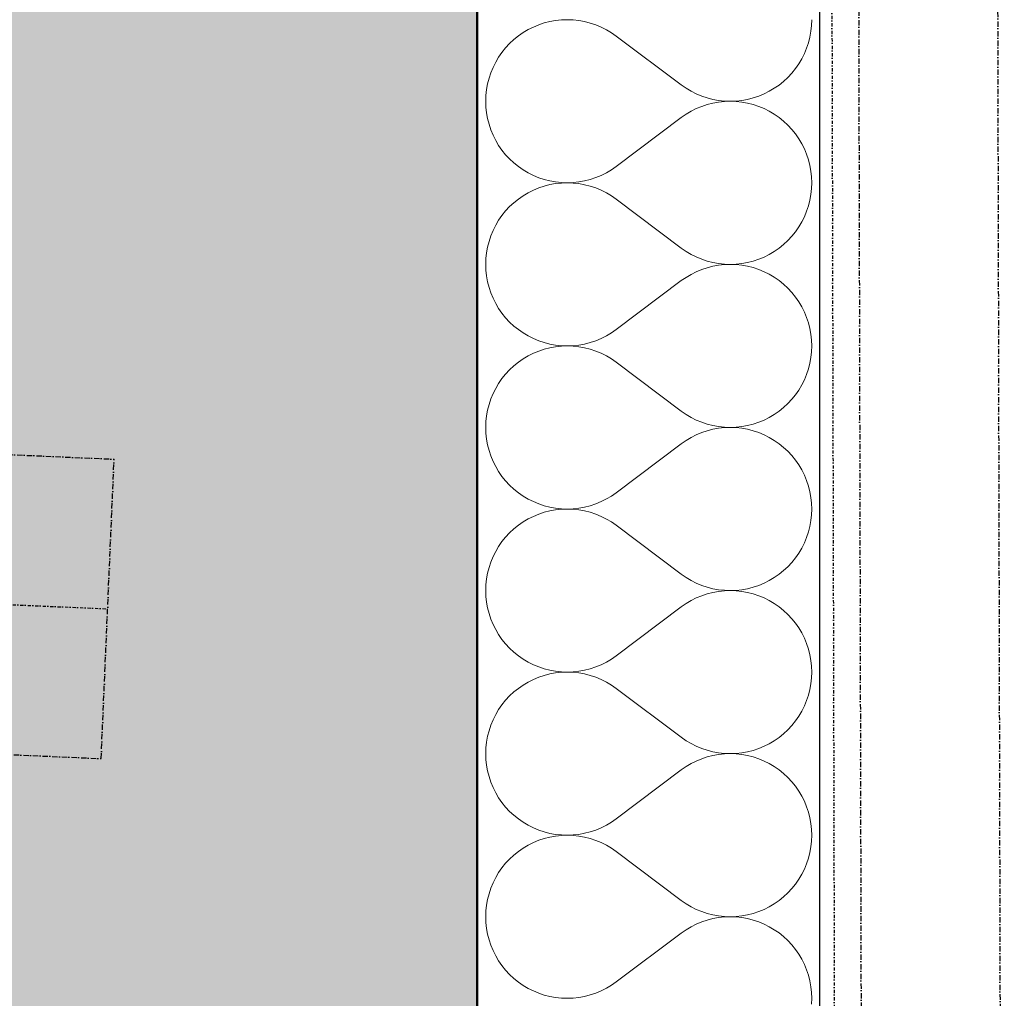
# Model space of a CAD drawing. Header units: millimetres. Extents: x -24674 to 2959, y -2716 to 20653.
# Tile 114 of 161: x -536 to -76, y 5105 to 5562. Entities that reach past the tile are written whole.
import ezdxf

# ---------------------------------------------------------------- set-up
doc = ezdxf.new("R2010")
doc.units = ezdxf.units.MM
doc.header["$MEASUREMENT"] = 0
for name, pattern in [('Wipeout_Contour', [1000, 0, -1000]), ('Čerchovaná M', [4.5, 2.5, -0.85, 0.3, -0.85]), ('Čerchovaná S', [3.5, 1.5, -0.85, 0.3, -0.85])]:
    doc.linetypes.add(name, pattern=pattern)
for name, color, linetype in [('9._POHLED ZÁPADNÍ_1_Nové_Konstrukce - krov', 7, 'Continuous'), ('9._POHLED ZÁPADNÍ_1_Nové_Konstrukce - nosné', 7, 'Continuous'), ('9._POHLED ZÁPADNÍ_1_Nové_Výplně - Povrchové', 7, 'Continuous'), ('9._POHLED ZÁPADNÍ_1_Nové_Výplně – Řezové', 7, 'Continuous'), ('9._POHLED ZÁPADNÍ_1_VÝTAH VAR 1', 7, 'Continuous')]:
    doc.layers.add(name, color=color, linetype=linetype)

# ---------------------------------------------------------------- blocks, each defined once
blk = doc.blocks.new('*X22', base_point=(-27719.5, -6043.99))
at = {"layer": '9._POHLED ZÁPADNÍ_1_Nové_Výplně – Řezové', "color": 21, "linetype": 'Continuous', "lineweight": 20, "true_color": 0xffaaaa}
for p, q in [((-256.93, 5554.29), (-226.46, 5531.43)), ((-256.93, 5493.33), (-226.46, 5516.19)), ((-256.93, 5478.1), (-226.46, 5455.24)), ((-256.93, 5417.14), (-226.46, 5440)), ((-256.93, 5401.9), (-226.46, 5379.05)), ((-256.93, 5340.95), (-226.46, 5363.81)), ((-256.93, 5325.71), (-226.46, 5302.86)), ((-256.93, 5264.76), (-226.46, 5287.62)), ((-256.93, 5249.52), (-226.46, 5226.67)), ((-256.93, 5188.57), (-226.46, 5211.43)), ((-256.93, 5173.33), (-226.46, 5150.48)), ((-256.93, 5112.38), (-226.46, 5135.24))]:
    blk.add_line(p, q, dxfattribs=at)
for centre, start, end in [((-279.79, 5523.81), 53.1301, 306.8699), ((-203.6, 5561.9), 233.1301, 0), ((-203.6, 5485.71), 0, 126.8699), ((-279.79, 5447.62), 53.1301, 306.8699), ((-203.6, 5485.71), 233.1301, 0), ((-203.6, 5409.52), 0, 126.8699), ((-279.79, 5371.43), 53.1301, 306.8699), ((-203.6, 5409.52), 233.1301, 0), ((-203.6, 5333.33), 0, 126.8699), ((-279.79, 5295.24), 53.1301, 306.8699), ((-203.6, 5333.33), 233.1301, 0), ((-203.6, 5257.14), 0, 126.8699), ((-279.79, 5219.05), 53.1301, 306.8699), ((-203.6, 5257.14), 233.1301, 0), ((-203.6, 5180.95), 0, 126.8699), ((-279.79, 5142.86), 53.1301, 306.8699), ((-203.6, 5180.95), 233.1301, 0), ((-203.6, 5104.76), 0, 126.8699), ((-203.6, 5104.76), 233.1301, 0)]:
    blk.add_arc(centre, 38.1, start, end, dxfattribs=at)
blk = doc.blocks.new('*X23', base_point=(-27719.5, -6043.99))
at = {"layer": '9._POHLED ZÁPADNÍ_1_Nové_Výplně – Řezové', "color": 21, "linetype": 'Continuous', "lineweight": 20, "true_color": 0xffaaaa}
for p, q in [((-293.08, 5559.51), (-295.6, 5558.47)), ((-290.5, 5560.37), (-293.08, 5559.51)), ((-287.87, 5561.04), (-290.5, 5560.37)), ((-285.19, 5561.52), (-287.87, 5561.04)), ((-282.48, 5561.81), (-285.19, 5561.52)), ((-279.76, 5561.9), (-282.48, 5561.81)), ((-277.05, 5561.81), (-279.76, 5561.9)), ((-274.34, 5561.51), (-277.05, 5561.81)), ((-271.66, 5561.03), (-274.34, 5561.51)), ((-269.03, 5560.35), (-271.66, 5561.03)), ((-266.45, 5559.49), (-269.03, 5560.35)), ((-263.93, 5558.45), (-266.45, 5559.49)), ((-165.89, 5556.48), (-165.6, 5559.19)), ((-165.6, 5559.19), (-165.5, 5561.9)), ((-300.37, 5555.87), (-302.61, 5554.31)), ((-298.03, 5557.25), (-300.37, 5555.87)), ((-295.6, 5558.47), (-298.03, 5557.25)), ((-261.5, 5557.23), (-263.93, 5558.45)), ((-259.16, 5555.84), (-261.5, 5557.23)), ((-256.93, 5554.29), (-259.16, 5555.84)), ((-166.37, 5553.8), (-165.89, 5556.48)), ((-306.72, 5550.76), (-308.57, 5548.76)), ((-304.73, 5552.61), (-306.72, 5550.76)), ((-302.61, 5554.31), (-304.73, 5552.61)), ((-256.93, 5554.29), (-226.46, 5531.43)), ((-167.91, 5548.59), (-167.05, 5551.17)), ((-167.05, 5551.17), (-166.37, 5553.8)), ((-310.28, 5546.65), (-311.83, 5544.41)), ((-308.57, 5548.76), (-310.28, 5546.65)), ((-170.17, 5543.64), (-168.95, 5546.07)), ((-168.95, 5546.07), (-167.91, 5548.59)), ((-313.22, 5542.07), (-314.44, 5539.64)), ((-311.83, 5544.41), (-313.22, 5542.07)), ((-173.11, 5539.07), (-171.56, 5541.3)), ((-171.56, 5541.3), (-170.17, 5543.64)), ((-315.48, 5537.13), (-316.34, 5534.55)), ((-314.44, 5539.64), (-315.48, 5537.13)), ((-176.67, 5534.96), (-174.81, 5536.95)), ((-174.81, 5536.95), (-173.11, 5539.07)), ((-317.01, 5531.91), (-317.5, 5529.23)), ((-316.34, 5534.55), (-317.01, 5531.91)), ((-226.46, 5531.43), (-224.22, 5529.88)), ((-183.02, 5529.85), (-180.78, 5531.4)), ((-180.78, 5531.4), (-178.66, 5533.11)), ((-178.66, 5533.11), (-176.67, 5534.96)), ((-317.5, 5529.23), (-317.79, 5526.53)), ((-224.22, 5529.88), (-221.88, 5528.48)), ((-221.88, 5528.48), (-219.45, 5527.27)), ((-219.45, 5527.27), (-216.94, 5526.22)), ((-190.3, 5526.2), (-187.79, 5527.24)), ((-187.79, 5527.24), (-185.36, 5528.46)), ((-185.36, 5528.46), (-183.02, 5529.85)), ((-317.79, 5526.53), (-317.88, 5523.81)), ((-317.88, 5523.81), (-317.79, 5521.09)), ((-216.94, 5526.22), (-214.36, 5525.36)), ((-214.36, 5522.26), (-216.94, 5521.4)), ((-214.36, 5525.36), (-211.72, 5524.69)), ((-211.72, 5522.93), (-214.36, 5522.26)), ((-211.72, 5524.69), (-209.05, 5524.2)), ((-209.05, 5523.42), (-211.72, 5522.93)), ((-209.05, 5524.2), (-206.34, 5523.91)), ((-206.34, 5523.71), (-209.05, 5523.42)), ((-206.34, 5523.91), (-203.62, 5523.81)), ((-203.62, 5523.81), (-206.34, 5523.71)), ((-203.62, 5523.81), (-200.9, 5523.9)), ((-200.9, 5523.71), (-203.62, 5523.81)), ((-200.9, 5523.9), (-198.2, 5524.19)), ((-198.2, 5523.42), (-200.9, 5523.71)), ((-198.2, 5524.19), (-195.52, 5524.68)), ((-195.52, 5522.94), (-198.2, 5523.42)), ((-195.52, 5524.68), (-192.88, 5525.35)), ((-192.88, 5522.27), (-195.52, 5522.94)), ((-192.88, 5525.35), (-190.3, 5526.2)), ((-190.3, 5521.41), (-192.88, 5522.27)), ((-317.79, 5521.09), (-317.5, 5518.39)), ((-317.5, 5518.39), (-317.01, 5515.71)), ((-224.22, 5517.74), (-226.46, 5516.19)), ((-221.88, 5519.13), (-224.22, 5517.74)), ((-219.45, 5520.35), (-221.88, 5519.13)), ((-216.94, 5521.4), (-219.45, 5520.35)), ((-187.79, 5520.37), (-190.3, 5521.41)), ((-185.36, 5519.16), (-187.79, 5520.37)), ((-183.02, 5517.77), (-185.36, 5519.16)), ((-180.78, 5516.22), (-183.02, 5517.77)), ((-317.01, 5515.71), (-316.34, 5513.07)), ((-316.34, 5513.07), (-315.48, 5510.49)), ((-256.93, 5493.33), (-226.46, 5516.19)), ((-178.66, 5514.51), (-180.78, 5516.22)), ((-176.67, 5512.66), (-178.66, 5514.51)), ((-315.48, 5510.49), (-314.44, 5507.98)), ((-174.81, 5510.67), (-176.67, 5512.66)), ((-173.11, 5508.55), (-174.81, 5510.67)), ((-171.56, 5506.32), (-173.11, 5508.55)), ((-314.44, 5507.98), (-313.22, 5505.55)), ((-313.22, 5505.55), (-311.83, 5503.21)), ((-170.17, 5503.98), (-171.56, 5506.32)), ((-168.95, 5501.55), (-170.17, 5503.98)), ((-311.83, 5503.21), (-310.28, 5500.97)), ((-310.28, 5500.97), (-308.57, 5498.85)), ((-167.91, 5499.03), (-168.95, 5501.55)), ((-308.57, 5498.85), (-306.72, 5496.86)), ((-306.72, 5496.86), (-304.73, 5495.01)), ((-304.73, 5495.01), (-302.61, 5493.3)), ((-167.05, 5496.45), (-167.91, 5499.03)), ((-166.37, 5493.82), (-167.05, 5496.45)), ((-302.61, 5493.3), (-300.37, 5491.75)), ((-300.37, 5491.75), (-298.03, 5490.37)), ((-298.03, 5490.37), (-295.6, 5489.15)), ((-263.93, 5489.17), (-261.5, 5490.39)), ((-261.5, 5490.39), (-259.16, 5491.78)), ((-259.16, 5491.78), (-256.93, 5493.33)), ((-165.89, 5491.14), (-166.37, 5493.82)), ((-165.6, 5488.43), (-165.89, 5491.14)), ((-295.6, 5489.15), (-293.08, 5488.11)), ((-293.08, 5488.11), (-290.5, 5487.25)), ((-290.5, 5487.25), (-287.87, 5486.58)), ((-287.87, 5486.58), (-285.19, 5486.1)), ((-285.19, 5485.33), (-287.87, 5484.85)), ((-285.19, 5486.1), (-282.48, 5485.81)), ((-282.48, 5485.62), (-285.19, 5485.33)), ((-282.48, 5485.81), (-279.76, 5485.71)), ((-279.76, 5485.71), (-282.48, 5485.62)), ((-279.76, 5485.71), (-277.05, 5485.81)), ((-277.05, 5485.62), (-279.76, 5485.71)), ((-277.05, 5485.81), (-274.34, 5486.11)), ((-274.34, 5485.32), (-277.05, 5485.62)), ((-274.34, 5486.11), (-271.66, 5486.59)), ((-271.66, 5484.84), (-274.34, 5485.32)), ((-271.66, 5486.59), (-269.03, 5487.27)), ((-269.03, 5487.27), (-266.45, 5488.13)), ((-266.45, 5488.13), (-263.93, 5489.17)), ((-165.5, 5485.71), (-165.6, 5488.43)), ((-165.6, 5483), (-165.5, 5485.71)), ((-298.03, 5481.06), (-300.37, 5479.68)), ((-295.6, 5482.28), (-298.03, 5481.06)), ((-293.08, 5483.32), (-295.6, 5482.28)), ((-290.5, 5484.18), (-293.08, 5483.32)), ((-287.87, 5484.85), (-290.5, 5484.18)), ((-269.03, 5484.16), (-271.66, 5484.84)), ((-266.45, 5483.3), (-269.03, 5484.16)), ((-263.93, 5482.26), (-266.45, 5483.3)), ((-261.5, 5481.04), (-263.93, 5482.26)), ((-259.16, 5479.65), (-261.5, 5481.04)), ((-165.89, 5480.29), (-165.6, 5483)), ((-304.73, 5476.42), (-306.72, 5474.57)), ((-302.61, 5478.12), (-304.73, 5476.42)), ((-300.37, 5479.68), (-302.61, 5478.12)), ((-256.93, 5478.1), (-259.16, 5479.65)), ((-256.93, 5478.1), (-226.46, 5455.24)), ((-167.05, 5474.98), (-166.37, 5477.61)), ((-166.37, 5477.61), (-165.89, 5480.29)), ((-308.57, 5472.57), (-310.28, 5470.46)), ((-306.72, 5474.57), (-308.57, 5472.57)), ((-168.95, 5469.88), (-167.91, 5472.4)), ((-167.91, 5472.4), (-167.05, 5474.98)), ((-311.83, 5468.22), (-313.22, 5465.88)), ((-310.28, 5470.46), (-311.83, 5468.22)), ((-171.56, 5465.11), (-170.17, 5467.45)), ((-170.17, 5467.45), (-168.95, 5469.88)), ((-314.44, 5463.45), (-315.48, 5460.94)), ((-313.22, 5465.88), (-314.44, 5463.45)), ((-174.81, 5460.76), (-173.11, 5462.88)), ((-173.11, 5462.88), (-171.56, 5465.11)), ((-316.34, 5458.36), (-317.01, 5455.72)), ((-315.48, 5460.94), (-316.34, 5458.36)), ((-178.66, 5456.92), (-176.67, 5458.77)), ((-176.67, 5458.77), (-174.81, 5460.76)), ((-317.01, 5455.72), (-317.5, 5453.04)), ((-226.46, 5455.24), (-224.22, 5453.68)), ((-224.22, 5453.68), (-221.88, 5452.29)), ((-185.36, 5452.27), (-183.02, 5453.66)), ((-183.02, 5453.66), (-180.78, 5455.21)), ((-180.78, 5455.21), (-178.66, 5456.92)), ((-317.79, 5450.34), (-317.88, 5447.62)), ((-317.5, 5453.04), (-317.79, 5450.34)), ((-221.88, 5452.29), (-219.45, 5451.07)), ((-219.45, 5451.07), (-216.94, 5450.03)), ((-216.94, 5450.03), (-214.36, 5449.17)), ((-214.36, 5449.17), (-211.72, 5448.5)), ((-211.72, 5448.5), (-209.05, 5448.01)), ((-198.2, 5448), (-195.52, 5448.49)), ((-195.52, 5448.49), (-192.88, 5449.16)), ((-192.88, 5449.16), (-190.3, 5450.01)), ((-190.3, 5450.01), (-187.79, 5451.05)), ((-187.79, 5451.05), (-185.36, 5452.27)), ((-317.88, 5447.62), (-317.79, 5444.9)), ((-317.79, 5444.9), (-317.5, 5442.2)), ((-219.45, 5444.16), (-221.88, 5442.94)), ((-216.94, 5445.21), (-219.45, 5444.16)), ((-214.36, 5446.07), (-216.94, 5445.21)), ((-211.72, 5446.74), (-214.36, 5446.07)), ((-209.05, 5447.23), (-211.72, 5446.74)), ((-209.05, 5448.01), (-206.34, 5447.72)), ((-206.34, 5447.52), (-209.05, 5447.23)), ((-206.34, 5447.72), (-203.62, 5447.62)), ((-203.62, 5447.62), (-206.34, 5447.52)), ((-203.62, 5447.62), (-200.9, 5447.71)), ((-200.9, 5447.52), (-203.62, 5447.62)), ((-200.9, 5447.71), (-198.2, 5448)), ((-198.2, 5447.23), (-200.9, 5447.52)), ((-195.52, 5446.75), (-198.2, 5447.23)), ((-192.88, 5446.08), (-195.52, 5446.75)), ((-190.3, 5445.22), (-192.88, 5446.08)), ((-187.79, 5444.18), (-190.3, 5445.22)), ((-185.36, 5442.97), (-187.79, 5444.18)), ((-317.5, 5442.2), (-317.01, 5439.52)), ((-317.01, 5439.52), (-316.34, 5436.88)), ((-256.93, 5417.14), (-226.46, 5440)), ((-224.22, 5441.55), (-226.46, 5440)), ((-221.88, 5442.94), (-224.22, 5441.55)), ((-183.02, 5441.58), (-185.36, 5442.97)), ((-180.78, 5440.03), (-183.02, 5441.58)), ((-178.66, 5438.32), (-180.78, 5440.03)), ((-316.34, 5436.88), (-315.48, 5434.3)), ((-176.67, 5436.47), (-178.66, 5438.32)), ((-174.81, 5434.48), (-176.67, 5436.47)), ((-315.48, 5434.3), (-314.44, 5431.79)), ((-314.44, 5431.79), (-313.22, 5429.36)), ((-173.11, 5432.36), (-174.81, 5434.48)), ((-171.56, 5430.13), (-173.11, 5432.36)), ((-170.17, 5427.79), (-171.56, 5430.13)), ((-313.22, 5429.36), (-311.83, 5427.02)), ((-311.83, 5427.02), (-310.28, 5424.78)), ((-168.95, 5425.36), (-170.17, 5427.79)), ((-310.28, 5424.78), (-308.57, 5422.66)), ((-308.57, 5422.66), (-306.72, 5420.67)), ((-167.91, 5422.84), (-168.95, 5425.36)), ((-167.05, 5420.26), (-167.91, 5422.84)), ((-306.72, 5420.67), (-304.73, 5418.82)), ((-304.73, 5418.82), (-302.61, 5417.11)), ((-302.61, 5417.11), (-300.37, 5415.56)), ((-259.16, 5415.59), (-256.93, 5417.14)), ((-166.37, 5417.62), (-167.05, 5420.26)), ((-165.89, 5414.95), (-166.37, 5417.62)), ((-300.37, 5415.56), (-298.03, 5414.18)), ((-298.03, 5414.18), (-295.6, 5412.96)), ((-295.6, 5412.96), (-293.08, 5411.92)), ((-293.08, 5411.92), (-290.5, 5411.06)), ((-269.03, 5411.08), (-266.45, 5411.94)), ((-266.45, 5411.94), (-263.93, 5412.98)), ((-263.93, 5412.98), (-261.5, 5414.2)), ((-261.5, 5414.2), (-259.16, 5415.59)), ((-165.6, 5412.24), (-165.89, 5414.95)), ((-165.5, 5409.52), (-165.6, 5412.24)), ((-293.08, 5407.13), (-295.6, 5406.09)), ((-290.5, 5407.99), (-293.08, 5407.13)), ((-290.5, 5411.06), (-287.87, 5410.39)), ((-287.87, 5408.66), (-290.5, 5407.99)), ((-287.87, 5410.39), (-285.19, 5409.91)), ((-285.19, 5409.14), (-287.87, 5408.66)), ((-285.19, 5409.91), (-282.48, 5409.62)), ((-282.48, 5409.43), (-285.19, 5409.14)), ((-282.48, 5409.62), (-279.76, 5409.52)), ((-279.76, 5409.52), (-282.48, 5409.43)), ((-279.76, 5409.52), (-277.05, 5409.62)), ((-277.05, 5409.42), (-279.76, 5409.52)), ((-277.05, 5409.62), (-274.34, 5409.92)), ((-274.34, 5409.13), (-277.05, 5409.42)), ((-274.34, 5409.92), (-271.66, 5410.4)), ((-271.66, 5408.65), (-274.34, 5409.13)), ((-271.66, 5410.4), (-269.03, 5411.08)), ((-269.03, 5407.97), (-271.66, 5408.65)), ((-266.45, 5407.11), (-269.03, 5407.97)), ((-263.93, 5406.07), (-266.45, 5407.11)), ((-165.6, 5406.81), (-165.5, 5409.52)), ((-300.37, 5403.48), (-302.61, 5401.93)), ((-298.03, 5404.87), (-300.37, 5403.48)), ((-295.6, 5406.09), (-298.03, 5404.87)), ((-261.5, 5404.85), (-263.93, 5406.07)), ((-259.16, 5403.46), (-261.5, 5404.85)), ((-256.93, 5401.9), (-259.16, 5403.46)), ((-166.37, 5401.42), (-165.89, 5404.1)), ((-165.89, 5404.1), (-165.6, 5406.81)), ((-306.72, 5398.37), (-308.57, 5396.38)), ((-304.73, 5400.23), (-306.72, 5398.37)), ((-302.61, 5401.93), (-304.73, 5400.23)), ((-256.93, 5401.9), (-226.46, 5379.05)), ((-167.91, 5396.21), (-167.05, 5398.79)), ((-167.05, 5398.79), (-166.37, 5401.42)), ((-310.28, 5394.27), (-311.83, 5392.03)), ((-308.57, 5396.38), (-310.28, 5394.27)), ((-170.17, 5391.26), (-168.95, 5393.69)), ((-168.95, 5393.69), (-167.91, 5396.21)), ((-313.22, 5389.69), (-314.44, 5387.26)), ((-311.83, 5392.03), (-313.22, 5389.69)), ((-173.11, 5386.69), (-171.56, 5388.92)), ((-171.56, 5388.92), (-170.17, 5391.26)), ((-315.48, 5384.75), (-316.34, 5382.17)), ((-314.44, 5387.26), (-315.48, 5384.75)), ((-176.67, 5382.58), (-174.81, 5384.57)), ((-174.81, 5384.57), (-173.11, 5386.69)), ((-317.01, 5379.53), (-317.5, 5376.85)), ((-316.34, 5382.17), (-317.01, 5379.53)), ((-180.78, 5379.02), (-178.66, 5380.72)), ((-178.66, 5380.72), (-176.67, 5382.58)), ((-317.5, 5376.85), (-317.79, 5374.15)), ((-226.46, 5379.05), (-224.22, 5377.49)), ((-224.22, 5377.49), (-221.88, 5376.1)), ((-221.88, 5376.1), (-219.45, 5374.88)), ((-219.45, 5374.88), (-216.94, 5373.84)), ((-190.3, 5373.82), (-187.79, 5374.86)), ((-187.79, 5374.86), (-185.36, 5376.08)), ((-185.36, 5376.08), (-183.02, 5377.47)), ((-183.02, 5377.47), (-180.78, 5379.02)), ((-317.79, 5374.15), (-317.88, 5371.43)), ((-317.88, 5371.43), (-317.79, 5368.71)), ((-216.94, 5373.84), (-214.36, 5372.98)), ((-214.36, 5372.98), (-211.72, 5372.31)), ((-211.72, 5370.55), (-214.36, 5369.88)), ((-211.72, 5372.31), (-209.05, 5371.82)), ((-209.05, 5371.04), (-211.72, 5370.55)), ((-209.05, 5371.82), (-206.34, 5371.53)), ((-206.34, 5371.33), (-209.05, 5371.04)), ((-206.34, 5371.53), (-203.62, 5371.43)), ((-203.62, 5371.43), (-206.34, 5371.33)), ((-203.62, 5371.43), (-200.9, 5371.52)), ((-200.9, 5371.33), (-203.62, 5371.43)), ((-200.9, 5371.52), (-198.2, 5371.81)), ((-198.2, 5371.04), (-200.9, 5371.33)), ((-198.2, 5371.81), (-195.52, 5372.29)), ((-195.52, 5370.56), (-198.2, 5371.04)), ((-195.52, 5372.29), (-192.88, 5372.97)), ((-192.88, 5369.89), (-195.52, 5370.56)), ((-192.88, 5372.97), (-190.3, 5373.82)), ((-317.79, 5368.71), (-317.5, 5366)), ((-317.5, 5366), (-317.01, 5363.33)), ((-221.88, 5366.75), (-224.22, 5365.36)), ((-219.45, 5367.97), (-221.88, 5366.75)), ((-216.94, 5369.02), (-219.45, 5367.97)), ((-214.36, 5369.88), (-216.94, 5369.02)), ((-190.3, 5369.03), (-192.88, 5369.89)), ((-187.79, 5367.99), (-190.3, 5369.03)), ((-185.36, 5366.78), (-187.79, 5367.99)), ((-183.02, 5365.39), (-185.36, 5366.78)), ((-317.01, 5363.33), (-316.34, 5360.69)), ((-256.93, 5340.95), (-226.46, 5363.81)), ((-224.22, 5365.36), (-226.46, 5363.81)), ((-180.78, 5363.84), (-183.02, 5365.39)), ((-178.66, 5362.13), (-180.78, 5363.84)), ((-176.67, 5360.28), (-178.66, 5362.13)), ((-316.34, 5360.69), (-315.48, 5358.11)), ((-315.48, 5358.11), (-314.44, 5355.6)), ((-174.81, 5358.29), (-176.67, 5360.28)), ((-173.11, 5356.17), (-174.81, 5358.29)), ((-314.44, 5355.6), (-313.22, 5353.16)), ((-313.22, 5353.16), (-311.83, 5350.83)), ((-171.56, 5353.94), (-173.11, 5356.17)), ((-170.17, 5351.6), (-171.56, 5353.94)), ((-311.83, 5350.83), (-310.28, 5348.59)), ((-310.28, 5348.59), (-308.57, 5346.47)), ((-168.95, 5349.16), (-170.17, 5351.6)), ((-167.91, 5346.65), (-168.95, 5349.16)), ((-308.57, 5346.47), (-306.72, 5344.48)), ((-306.72, 5344.48), (-304.73, 5342.63)), ((-167.05, 5344.07), (-167.91, 5346.65)), ((-166.37, 5341.43), (-167.05, 5344.07)), ((-304.73, 5342.63), (-302.61, 5340.92)), ((-302.61, 5340.92), (-300.37, 5339.37)), ((-300.37, 5339.37), (-298.03, 5337.99)), ((-261.5, 5338.01), (-259.16, 5339.4)), ((-259.16, 5339.4), (-256.93, 5340.95)), ((-165.89, 5338.76), (-166.37, 5341.43)), ((-165.6, 5336.05), (-165.89, 5338.76)), ((-298.03, 5337.99), (-295.6, 5336.77)), ((-295.6, 5336.77), (-293.08, 5335.73)), ((-293.08, 5335.73), (-290.5, 5334.87)), ((-290.5, 5334.87), (-287.87, 5334.2)), ((-287.87, 5334.2), (-285.19, 5333.72)), ((-285.19, 5333.72), (-282.48, 5333.43)), ((-277.05, 5333.43), (-274.34, 5333.72)), ((-274.34, 5333.72), (-271.66, 5334.21)), ((-271.66, 5334.21), (-269.03, 5334.88)), ((-269.03, 5334.88), (-266.45, 5335.75)), ((-266.45, 5335.75), (-263.93, 5336.79)), ((-263.93, 5336.79), (-261.5, 5338.01)), ((-165.5, 5333.33), (-165.6, 5336.05)), ((-295.6, 5329.9), (-298.03, 5328.68)), ((-293.08, 5330.94), (-295.6, 5329.9)), ((-290.5, 5331.8), (-293.08, 5330.94)), ((-287.87, 5332.47), (-290.5, 5331.8)), ((-285.19, 5332.95), (-287.87, 5332.47)), ((-282.48, 5333.24), (-285.19, 5332.95)), ((-282.48, 5333.43), (-279.76, 5333.33)), ((-279.76, 5333.33), (-282.48, 5333.24)), ((-279.76, 5333.33), (-277.05, 5333.43)), ((-277.05, 5333.23), (-279.76, 5333.33)), ((-274.34, 5332.94), (-277.05, 5333.23)), ((-271.66, 5332.46), (-274.34, 5332.94)), ((-269.03, 5331.78), (-271.66, 5332.46)), ((-266.45, 5330.92), (-269.03, 5331.78)), ((-263.93, 5329.88), (-266.45, 5330.92)), ((-261.5, 5328.66), (-263.93, 5329.88)), ((-165.89, 5327.91), (-165.6, 5330.61)), ((-165.6, 5330.61), (-165.5, 5333.33)), ((-302.61, 5325.74), (-304.73, 5324.04)), ((-300.37, 5327.29), (-302.61, 5325.74)), ((-298.03, 5328.68), (-300.37, 5327.29)), ((-259.16, 5327.27), (-261.5, 5328.66)), ((-256.93, 5325.71), (-259.16, 5327.27)), ((-256.93, 5325.71), (-226.46, 5302.86)), ((-167.05, 5322.6), (-166.37, 5325.23)), ((-166.37, 5325.23), (-165.89, 5327.91)), ((-308.57, 5320.19), (-310.28, 5318.08)), ((-306.72, 5322.18), (-308.57, 5320.19)), ((-304.73, 5324.04), (-306.72, 5322.18)), ((-168.95, 5317.5), (-167.91, 5320.02)), ((-167.91, 5320.02), (-167.05, 5322.6)), ((-311.83, 5315.84), (-313.22, 5313.5)), ((-310.28, 5318.08), (-311.83, 5315.84)), ((-171.56, 5312.73), (-170.17, 5315.07)), ((-170.17, 5315.07), (-168.95, 5317.5)), ((-314.44, 5311.07), (-315.48, 5308.56)), ((-313.22, 5313.5), (-314.44, 5311.07)), ((-174.81, 5308.38), (-173.11, 5310.5)), ((-173.11, 5310.5), (-171.56, 5312.73)), ((-316.34, 5305.98), (-317.01, 5303.34)), ((-315.48, 5308.56), (-316.34, 5305.98)), ((-178.66, 5304.53), (-176.67, 5306.39)), ((-176.67, 5306.39), (-174.81, 5308.38)), ((-317.01, 5303.34), (-317.5, 5300.66)), ((-226.46, 5302.86), (-224.22, 5301.3)), ((-224.22, 5301.3), (-221.88, 5299.91)), ((-185.36, 5299.89), (-183.02, 5301.28)), ((-183.02, 5301.28), (-180.78, 5302.83)), ((-180.78, 5302.83), (-178.66, 5304.53)), ((-317.79, 5297.96), (-317.88, 5295.24)), ((-317.5, 5300.66), (-317.79, 5297.96)), ((-221.88, 5299.91), (-219.45, 5298.69)), ((-219.45, 5298.69), (-216.94, 5297.65)), ((-216.94, 5297.65), (-214.36, 5296.79)), ((-214.36, 5296.79), (-211.72, 5296.11)), ((-195.52, 5296.1), (-192.88, 5296.78)), ((-192.88, 5296.78), (-190.3, 5297.63)), ((-190.3, 5297.63), (-187.79, 5298.67)), ((-187.79, 5298.67), (-185.36, 5299.89)), ((-317.88, 5295.24), (-317.79, 5292.52)), ((-317.79, 5292.52), (-317.5, 5289.81)), ((-216.94, 5292.83), (-219.45, 5291.78)), ((-214.36, 5293.69), (-216.94, 5292.83)), ((-211.72, 5294.36), (-214.36, 5293.69)), ((-211.72, 5296.11), (-209.05, 5295.63)), ((-209.05, 5294.85), (-211.72, 5294.36)), ((-209.05, 5295.63), (-206.34, 5295.34)), ((-206.34, 5295.14), (-209.05, 5294.85)), ((-206.34, 5295.34), (-203.62, 5295.24)), ((-203.62, 5295.24), (-206.34, 5295.14)), ((-203.62, 5295.24), (-200.9, 5295.33)), ((-200.9, 5295.14), (-203.62, 5295.24)), ((-200.9, 5295.33), (-198.2, 5295.62)), ((-198.2, 5294.85), (-200.9, 5295.14)), ((-198.2, 5295.62), (-195.52, 5296.1)), ((-195.52, 5294.37), (-198.2, 5294.85)), ((-192.88, 5293.7), (-195.52, 5294.37)), ((-190.3, 5292.84), (-192.88, 5293.7)), ((-187.79, 5291.8), (-190.3, 5292.84)), ((-317.5, 5289.81), (-317.01, 5287.14)), ((-256.93, 5264.76), (-226.46, 5287.62)), ((-224.22, 5289.17), (-226.46, 5287.62)), ((-221.88, 5290.56), (-224.22, 5289.17)), ((-219.45, 5291.78), (-221.88, 5290.56)), ((-185.36, 5290.59), (-187.79, 5291.8)), ((-183.02, 5289.2), (-185.36, 5290.59)), ((-180.78, 5287.65), (-183.02, 5289.2)), ((-178.66, 5285.94), (-180.78, 5287.65)), ((-317.01, 5287.14), (-316.34, 5284.5)), ((-316.34, 5284.5), (-315.48, 5281.92)), ((-176.67, 5284.09), (-178.66, 5285.94)), ((-174.81, 5282.1), (-176.67, 5284.09)), ((-315.48, 5281.92), (-314.44, 5279.41)), ((-314.44, 5279.41), (-313.22, 5276.97)), ((-173.11, 5279.98), (-174.81, 5282.1)), ((-171.56, 5277.75), (-173.11, 5279.98)), ((-313.22, 5276.97), (-311.83, 5274.63)), ((-311.83, 5274.63), (-310.28, 5272.4)), ((-170.17, 5275.41), (-171.56, 5277.75)), ((-168.95, 5272.97), (-170.17, 5275.41)), ((-310.28, 5272.4), (-308.57, 5270.28)), ((-308.57, 5270.28), (-306.72, 5268.29)), ((-167.91, 5270.46), (-168.95, 5272.97)), ((-167.05, 5267.88), (-167.91, 5270.46)), ((-306.72, 5268.29), (-304.73, 5266.44)), ((-304.73, 5266.44), (-302.61, 5264.73)), ((-302.61, 5264.73), (-300.37, 5263.18)), ((-259.16, 5263.21), (-256.93, 5264.76)), ((-166.37, 5265.24), (-167.05, 5267.88)), ((-165.89, 5262.57), (-166.37, 5265.24)), ((-300.37, 5263.18), (-298.03, 5261.79)), ((-298.03, 5261.79), (-295.6, 5260.58)), ((-295.6, 5260.58), (-293.08, 5259.54)), ((-266.45, 5259.56), (-263.93, 5260.6)), ((-263.93, 5260.6), (-261.5, 5261.82)), ((-261.5, 5261.82), (-259.16, 5263.21)), ((-165.6, 5259.86), (-165.89, 5262.57)), ((-165.5, 5257.14), (-165.6, 5259.86)), ((-293.08, 5259.54), (-290.5, 5258.68)), ((-290.5, 5255.61), (-293.08, 5254.75)), ((-290.5, 5258.68), (-287.87, 5258.01)), ((-287.87, 5256.28), (-290.5, 5255.61)), ((-287.87, 5258.01), (-285.19, 5257.53)), ((-285.19, 5256.76), (-287.87, 5256.28)), ((-285.19, 5257.53), (-282.48, 5257.24)), ((-282.48, 5257.05), (-285.19, 5256.76)), ((-282.48, 5257.24), (-279.76, 5257.14)), ((-279.76, 5257.14), (-282.48, 5257.05)), ((-279.76, 5257.14), (-277.05, 5257.24)), ((-277.05, 5257.04), (-279.76, 5257.14)), ((-277.05, 5257.24), (-274.34, 5257.53)), ((-274.34, 5256.75), (-277.05, 5257.04)), ((-274.34, 5257.53), (-271.66, 5258.02)), ((-271.66, 5256.27), (-274.34, 5256.75)), ((-271.66, 5258.02), (-269.03, 5258.69)), ((-269.03, 5255.59), (-271.66, 5256.27)), ((-269.03, 5258.69), (-266.45, 5259.56)), ((-266.45, 5254.73), (-269.03, 5255.59)), ((-165.6, 5254.42), (-165.5, 5257.14)), ((-300.37, 5251.1), (-302.61, 5249.55)), ((-298.03, 5252.49), (-300.37, 5251.1)), ((-295.6, 5253.71), (-298.03, 5252.49)), ((-293.08, 5254.75), (-295.6, 5253.71)), ((-263.93, 5253.69), (-266.45, 5254.73)), ((-261.5, 5252.47), (-263.93, 5253.69)), ((-259.16, 5251.08), (-261.5, 5252.47)), ((-256.93, 5249.52), (-259.16, 5251.08)), ((-166.37, 5249.04), (-165.89, 5251.72)), ((-165.89, 5251.72), (-165.6, 5254.42)), ((-304.73, 5247.85), (-306.72, 5245.99)), ((-302.61, 5249.55), (-304.73, 5247.85)), ((-256.93, 5249.52), (-226.46, 5226.67)), ((-167.91, 5243.82), (-167.05, 5246.41)), ((-167.05, 5246.41), (-166.37, 5249.04)), ((-310.28, 5241.89), (-311.83, 5239.65)), ((-308.57, 5244), (-310.28, 5241.89)), ((-306.72, 5245.99), (-308.57, 5244)), ((-168.95, 5241.31), (-167.91, 5243.82)), ((-313.22, 5237.31), (-314.44, 5234.88)), ((-311.83, 5239.65), (-313.22, 5237.31)), ((-171.56, 5236.54), (-170.17, 5238.88)), ((-170.17, 5238.88), (-168.95, 5241.31)), ((-315.48, 5232.37), (-316.34, 5229.78)), ((-314.44, 5234.88), (-315.48, 5232.37)), ((-174.81, 5232.19), (-173.11, 5234.31)), ((-173.11, 5234.31), (-171.56, 5236.54)), ((-316.34, 5229.78), (-317.01, 5227.15)), ((-180.78, 5226.64), (-178.66, 5228.34)), ((-178.66, 5228.34), (-176.67, 5230.2)), ((-176.67, 5230.2), (-174.81, 5232.19)), ((-317.5, 5224.47), (-317.79, 5221.77)), ((-317.01, 5227.15), (-317.5, 5224.47)), ((-226.46, 5226.67), (-224.22, 5225.11)), ((-224.22, 5225.11), (-221.88, 5223.72)), ((-221.88, 5223.72), (-219.45, 5222.5)), ((-187.79, 5222.48), (-185.36, 5223.7)), ((-185.36, 5223.7), (-183.02, 5225.09)), ((-183.02, 5225.09), (-180.78, 5226.64)), ((-317.79, 5221.77), (-317.88, 5219.05)), ((-317.88, 5219.05), (-317.79, 5216.33)), ((-219.45, 5222.5), (-216.94, 5221.46)), ((-216.94, 5221.46), (-214.36, 5220.6)), ((-214.36, 5220.6), (-211.72, 5219.92)), ((-211.72, 5219.92), (-209.05, 5219.44)), ((-209.05, 5218.66), (-211.72, 5218.17)), ((-209.05, 5219.44), (-206.34, 5219.15)), ((-206.34, 5218.95), (-209.05, 5218.66)), ((-206.34, 5219.15), (-203.62, 5219.05)), ((-203.62, 5219.05), (-206.34, 5218.95)), ((-203.62, 5219.05), (-200.9, 5219.14)), ((-200.9, 5218.95), (-203.62, 5219.05)), ((-200.9, 5219.14), (-198.2, 5219.43)), ((-198.2, 5218.66), (-200.9, 5218.95)), ((-198.2, 5219.43), (-195.52, 5219.91)), ((-195.52, 5218.18), (-198.2, 5218.66)), ((-195.52, 5219.91), (-192.88, 5220.59)), ((-192.88, 5220.59), (-190.3, 5221.44)), ((-190.3, 5221.44), (-187.79, 5222.48)), ((-317.79, 5216.33), (-317.5, 5213.62)), ((-221.88, 5214.37), (-224.22, 5212.98)), ((-219.45, 5215.59), (-221.88, 5214.37)), ((-216.94, 5216.64), (-219.45, 5215.59)), ((-214.36, 5217.5), (-216.94, 5216.64)), ((-211.72, 5218.17), (-214.36, 5217.5)), ((-192.88, 5217.51), (-195.52, 5218.18)), ((-190.3, 5216.65), (-192.88, 5217.51)), ((-187.79, 5215.61), (-190.3, 5216.65)), ((-185.36, 5214.4), (-187.79, 5215.61)), ((-183.02, 5213.01), (-185.36, 5214.4)), ((-317.5, 5213.62), (-317.01, 5210.95)), ((-317.01, 5210.95), (-316.34, 5208.31)), ((-256.93, 5188.57), (-226.46, 5211.43)), ((-224.22, 5212.98), (-226.46, 5211.43)), ((-180.78, 5211.46), (-183.02, 5213.01)), ((-178.66, 5209.75), (-180.78, 5211.46)), ((-176.67, 5207.9), (-178.66, 5209.75)), ((-316.34, 5208.31), (-315.48, 5205.73)), ((-315.48, 5205.73), (-314.44, 5203.22)), ((-174.81, 5205.91), (-176.67, 5207.9)), ((-173.11, 5203.79), (-174.81, 5205.91)), ((-314.44, 5203.22), (-313.22, 5200.78)), ((-313.22, 5200.78), (-311.83, 5198.44)), ((-171.56, 5201.56), (-173.11, 5203.79)), ((-170.17, 5199.22), (-171.56, 5201.56)), ((-311.83, 5198.44), (-310.28, 5196.21)), ((-310.28, 5196.21), (-308.57, 5194.09)), ((-168.95, 5196.78), (-170.17, 5199.22)), ((-167.91, 5194.27), (-168.95, 5196.78)), ((-308.57, 5194.09), (-306.72, 5192.1)), ((-306.72, 5192.1), (-304.73, 5190.25)), ((-167.05, 5191.69), (-167.91, 5194.27)), ((-166.37, 5189.05), (-167.05, 5191.69)), ((-304.73, 5190.25), (-302.61, 5188.54)), ((-302.61, 5188.54), (-300.37, 5186.99)), ((-300.37, 5186.99), (-298.03, 5185.6)), ((-261.5, 5185.63), (-259.16, 5187.02)), ((-259.16, 5187.02), (-256.93, 5188.57)), ((-165.89, 5186.38), (-166.37, 5189.05)), ((-165.6, 5183.67), (-165.89, 5186.38)), ((-298.03, 5185.6), (-295.6, 5184.39)), ((-295.6, 5184.39), (-293.08, 5183.35)), ((-293.08, 5183.35), (-290.5, 5182.49)), ((-290.5, 5182.49), (-287.87, 5181.82)), ((-287.87, 5181.82), (-285.19, 5181.34)), ((-274.34, 5181.34), (-271.66, 5181.83)), ((-271.66, 5181.83), (-269.03, 5182.5)), ((-269.03, 5182.5), (-266.45, 5183.36)), ((-266.45, 5183.36), (-263.93, 5184.41)), ((-263.93, 5184.41), (-261.5, 5185.63)), ((-165.5, 5180.95), (-165.6, 5183.67)), ((-295.6, 5177.52), (-298.03, 5176.3)), ((-293.08, 5178.56), (-295.6, 5177.52)), ((-290.5, 5179.41), (-293.08, 5178.56)), ((-287.87, 5180.09), (-290.5, 5179.41)), ((-285.19, 5180.57), (-287.87, 5180.09)), ((-285.19, 5181.34), (-282.48, 5181.05)), ((-282.48, 5180.86), (-285.19, 5180.57)), ((-282.48, 5181.05), (-279.76, 5180.95)), ((-279.76, 5180.95), (-282.48, 5180.86)), ((-279.76, 5180.95), (-277.05, 5181.05)), ((-277.05, 5180.85), (-279.76, 5180.95)), ((-277.05, 5181.05), (-274.34, 5181.34)), ((-274.34, 5180.56), (-277.05, 5180.85)), ((-271.66, 5180.08), (-274.34, 5180.56)), ((-269.03, 5179.4), (-271.66, 5180.08)), ((-266.45, 5178.54), (-269.03, 5179.4)), ((-263.93, 5177.5), (-266.45, 5178.54)), ((-261.5, 5176.28), (-263.93, 5177.5)), ((-165.89, 5175.53), (-165.6, 5178.23)), ((-165.6, 5178.23), (-165.5, 5180.95)), ((-302.61, 5173.36), (-304.73, 5171.66)), ((-300.37, 5174.91), (-302.61, 5173.36)), ((-298.03, 5176.3), (-300.37, 5174.91)), ((-259.16, 5174.89), (-261.5, 5176.28)), ((-256.93, 5173.33), (-259.16, 5174.89)), ((-256.93, 5173.33), (-226.46, 5150.48)), ((-167.05, 5170.22), (-166.37, 5172.85)), ((-166.37, 5172.85), (-165.89, 5175.53)), ((-308.57, 5167.81), (-310.28, 5165.69)), ((-306.72, 5169.8), (-308.57, 5167.81)), ((-304.73, 5171.66), (-306.72, 5169.8)), ((-167.91, 5167.63), (-167.05, 5170.22)), ((-311.83, 5163.46), (-313.22, 5161.12)), ((-310.28, 5165.69), (-311.83, 5163.46)), ((-170.17, 5162.69), (-168.95, 5165.12)), ((-168.95, 5165.12), (-167.91, 5167.63)), ((-314.44, 5158.69), (-315.48, 5156.18)), ((-313.22, 5161.12), (-314.44, 5158.69)), ((-173.11, 5158.11), (-171.56, 5160.35)), ((-171.56, 5160.35), (-170.17, 5162.69)), ((-315.48, 5156.18), (-316.34, 5153.59)), ((-178.66, 5152.15), (-176.67, 5154.01)), ((-176.67, 5154.01), (-174.81, 5156)), ((-174.81, 5156), (-173.11, 5158.11)), ((-317.01, 5150.96), (-317.5, 5148.28)), ((-316.34, 5153.59), (-317.01, 5150.96)), ((-226.46, 5150.48), (-224.22, 5148.92)), ((-183.02, 5148.9), (-180.78, 5150.45)), ((-180.78, 5150.45), (-178.66, 5152.15)), ((-317.79, 5145.58), (-317.88, 5142.86)), ((-317.5, 5148.28), (-317.79, 5145.58)), ((-224.22, 5148.92), (-221.88, 5147.53)), ((-221.88, 5147.53), (-219.45, 5146.31)), ((-219.45, 5146.31), (-216.94, 5145.27)), ((-216.94, 5145.27), (-214.36, 5144.41)), ((-192.88, 5144.39), (-190.3, 5145.25)), ((-190.3, 5145.25), (-187.79, 5146.29)), ((-187.79, 5146.29), (-185.36, 5147.51)), ((-185.36, 5147.51), (-183.02, 5148.9)), ((-317.88, 5142.86), (-317.79, 5140.14)), ((-216.94, 5140.44), (-219.45, 5139.4)), ((-214.36, 5141.31), (-216.94, 5140.44)), ((-214.36, 5144.41), (-211.72, 5143.73)), ((-211.72, 5141.98), (-214.36, 5141.31)), ((-211.72, 5143.73), (-209.05, 5143.25)), ((-209.05, 5142.47), (-211.72, 5141.98)), ((-209.05, 5143.25), (-206.34, 5142.96)), ((-206.34, 5142.76), (-209.05, 5142.47)), ((-206.34, 5142.96), (-203.62, 5142.86)), ((-203.62, 5142.86), (-206.34, 5142.76)), ((-203.62, 5142.86), (-200.9, 5142.95)), ((-200.9, 5142.76), (-203.62, 5142.86)), ((-200.9, 5142.95), (-198.2, 5143.24)), ((-198.2, 5142.47), (-200.9, 5142.76)), ((-198.2, 5143.24), (-195.52, 5143.72)), ((-195.52, 5141.99), (-198.2, 5142.47)), ((-195.52, 5143.72), (-192.88, 5144.39)), ((-192.88, 5141.32), (-195.52, 5141.99)), ((-190.3, 5140.46), (-192.88, 5141.32)), ((-187.79, 5139.42), (-190.3, 5140.46)), ((-317.79, 5140.14), (-317.5, 5137.43)), ((-317.5, 5137.43), (-317.01, 5134.76)), ((-224.22, 5136.79), (-226.46, 5135.24)), ((-221.88, 5138.18), (-224.22, 5136.79)), ((-219.45, 5139.4), (-221.88, 5138.18)), ((-185.36, 5138.21), (-187.79, 5139.42)), ((-183.02, 5136.82), (-185.36, 5138.21)), ((-180.78, 5135.27), (-183.02, 5136.82)), ((-317.01, 5134.76), (-316.34, 5132.12)), ((-316.34, 5132.12), (-315.48, 5129.54)), ((-256.93, 5112.38), (-226.46, 5135.24)), ((-178.66, 5133.56), (-180.78, 5135.27)), ((-176.67, 5131.71), (-178.66, 5133.56)), ((-174.81, 5129.72), (-176.67, 5131.71)), ((-315.48, 5129.54), (-314.44, 5127.03)), ((-314.44, 5127.03), (-313.22, 5124.59)), ((-173.11, 5127.6), (-174.81, 5129.72)), ((-171.56, 5125.37), (-173.11, 5127.6)), ((-313.22, 5124.59), (-311.83, 5122.25)), ((-311.83, 5122.25), (-310.28, 5120.02)), ((-170.17, 5123.03), (-171.56, 5125.37)), ((-168.95, 5120.59), (-170.17, 5123.03)), ((-310.28, 5120.02), (-308.57, 5117.9)), ((-308.57, 5117.9), (-306.72, 5115.91)), ((-167.91, 5118.08), (-168.95, 5120.59)), ((-167.05, 5115.5), (-167.91, 5118.08)), ((-306.72, 5115.91), (-304.73, 5114.06)), ((-304.73, 5114.06), (-302.61, 5112.35)), ((-166.37, 5112.86), (-167.05, 5115.5)), ((-165.89, 5110.19), (-166.37, 5112.86)), ((-302.61, 5112.35), (-300.37, 5110.8)), ((-300.37, 5110.8), (-298.03, 5109.41)), ((-298.03, 5109.41), (-295.6, 5108.2)), ((-295.6, 5108.2), (-293.08, 5107.16)), ((-266.45, 5107.17), (-263.93, 5108.22)), ((-263.93, 5108.22), (-261.5, 5109.44)), ((-261.5, 5109.44), (-259.16, 5110.83)), ((-259.16, 5110.83), (-256.93, 5112.38)), ((-165.6, 5107.48), (-165.89, 5110.19)), ((-293.08, 5107.16), (-290.5, 5106.3)), ((-290.5, 5106.3), (-287.87, 5105.63)), ((-287.87, 5105.63), (-285.19, 5105.15)), ((-285.19, 5105.15), (-282.48, 5104.86)), ((-282.48, 5104.86), (-279.76, 5104.76)), ((-279.76, 5104.76), (-277.05, 5104.86)), ((-277.05, 5104.86), (-274.34, 5105.15)), ((-274.34, 5105.15), (-271.66, 5105.64)), ((-271.66, 5105.64), (-269.03, 5106.31)), ((-269.03, 5106.31), (-266.45, 5107.17)), ((-165.5, 5104.76), (-165.6, 5107.48)), ((-165.6, 5102.04), (-165.5, 5104.76))]:
    blk.add_line(p, q, dxfattribs=at)

msp = doc.modelspace()

# ---------------------------------------------------------------- linework, layer by layer
at = {"layer": '9._POHLED ZÁPADNÍ_1_Nové_Konstrukce - krov', "color": 1, "linetype": 'Čerchovaná M', "lineweight": 25}
for p, q in [((-82.8, 7329.61), (-75.51, 4256.99)), ((-147.24, 7114.22), (-140.46, 4256.84)), ((-15764, 6020.71), (-491.55, 5356.62)), ((-15770.08, 5880.84), (-497.63, 5216.75)), ((-497.63, 5216.75), (-491.55, 5356.62))]:
    msp.add_line(p, q, dxfattribs=at)
at = {"layer": '9._POHLED ZÁPADNÍ_1_Nové_Konstrukce - krov', "color": 1, "linetype": 'Čerchovaná S', "lineweight": 25}
msp.add_line((-15767.04, 5950.78), (-494.59, 5286.69), dxfattribs=at)

# ---------------------------------------------------------------- wipeouts: each hides what was drawn before it
at = {"color": 254, "linetype": 'Wipeout_Contour', "lineweight": 0, "ltscale": 36793.983046}
msp.add_wipeout([(-161.69, 351.47), (-161.69, 17956.84), (-321.69, 17969.56), (-321.69, 351.48)], dxfattribs=at).dxf.layer = '9._POHLED ZÁPADNÍ_1_Nové_Výplně - Povrchové'

# ---------------------------------------------------------------- next in the draw order: hatches: boundary and pattern name
at = {"layer": '9._POHLED ZÁPADNÍ_1_Nové_Výplně – Řezové', "linetype": 'Continuous', "lineweight": 0, "true_color": 0xf2b2b2}
msp.add_hatch(color=9, dxfattribs=at).paths.add_polyline_path([(-702.1, 7596.33), (-702.01, 4499.13), (-322.01, 4499.14), (-322.1, 7556.65)])

# ---------------------------------------------------------------- next in the draw order: linework, layer by layer
at = {"layer": '9._POHLED ZÁPADNÍ_1_Nové_Konstrukce - nosné', "color": 1, "linetype": 'Continuous', "lineweight": 25, "flags": 128}
for points in [[(-161.69, 351.47), (-161.69, 18117.35)], [(-161.69, 351.47), (-161.69, 18117.35)], [(-321.69, 17969.56), (-321.69, 351.48)], [(-321.69, 17969.56), (-321.69, 351.48)], [(-322.01, 4499.14), (-322.1, 7556.65)]]:
    msp.add_lwpolyline(points, dxfattribs=at)

# ---------------------------------------------------------------- next in the draw order: wipeouts: each hides what was drawn before it
at = {"color": 254, "linetype": 'Wipeout_Contour', "lineweight": 0, "ltscale": 44942.732142}
msp.add_wipeout([(-321.69, 17969.56), (-321.69, 4499.14), (-161.69, 4499.14), (-161.69, 17956.84)], dxfattribs=at).dxf.layer = '9._POHLED ZÁPADNÍ_1_Nové_Výplně – Řezové'

# ---------------------------------------------------------------- next in the draw order: block references
at = {"layer": '9._POHLED ZÁPADNÍ_1_VÝTAH VAR 1', "color": 9, "linetype": 'Continuous', "lineweight": 13}
msp.add_blockref('*X22', (-27719.5, -6043.99), dxfattribs=at)

# ---------------------------------------------------------------- next in the draw order: wipeouts: each hides what was drawn before it
at = {"color": 254, "linetype": 'Wipeout_Contour', "lineweight": 0, "ltscale": 25427.667381}
msp.add_wipeout([(-321.69, 4497.65), (-161.69, 4497.65), (-161.69, 8205.02), (-321.69, 8205.02)], dxfattribs=at).dxf.layer = '9._POHLED ZÁPADNÍ_1_Nové_Výplně – Řezové'

# ---------------------------------------------------------------- next in the draw order: linework, layer by layer
at = {"layer": '9._POHLED ZÁPADNÍ_1_Nové_Konstrukce - krov', "color": 1, "linetype": 'Čerchovaná S', "lineweight": 25}
msp.add_line((-161.61, 7898.21), (-152.96, 4256.81), dxfattribs=at)
at = {"layer": '9._POHLED ZÁPADNÍ_1_Nové_Konstrukce - nosné', "color": 1, "linetype": 'Continuous', "lineweight": 25, "flags": 128}
for points in [[(-321.69, 8205.02), (-321.69, 4497.65)], [(-161.69, 4497.65), (-161.69, 8205.02)]]:
    msp.add_lwpolyline(points, dxfattribs=at)

# ---------------------------------------------------------------- next in the draw order: block references
at = {"layer": '9._POHLED ZÁPADNÍ_1_VÝTAH VAR 1', "color": 9, "linetype": 'Continuous', "lineweight": 13}
msp.add_blockref('*X23', (-27719.5, -6043.99), dxfattribs=at)

doc.saveas('drawing.dxf')
